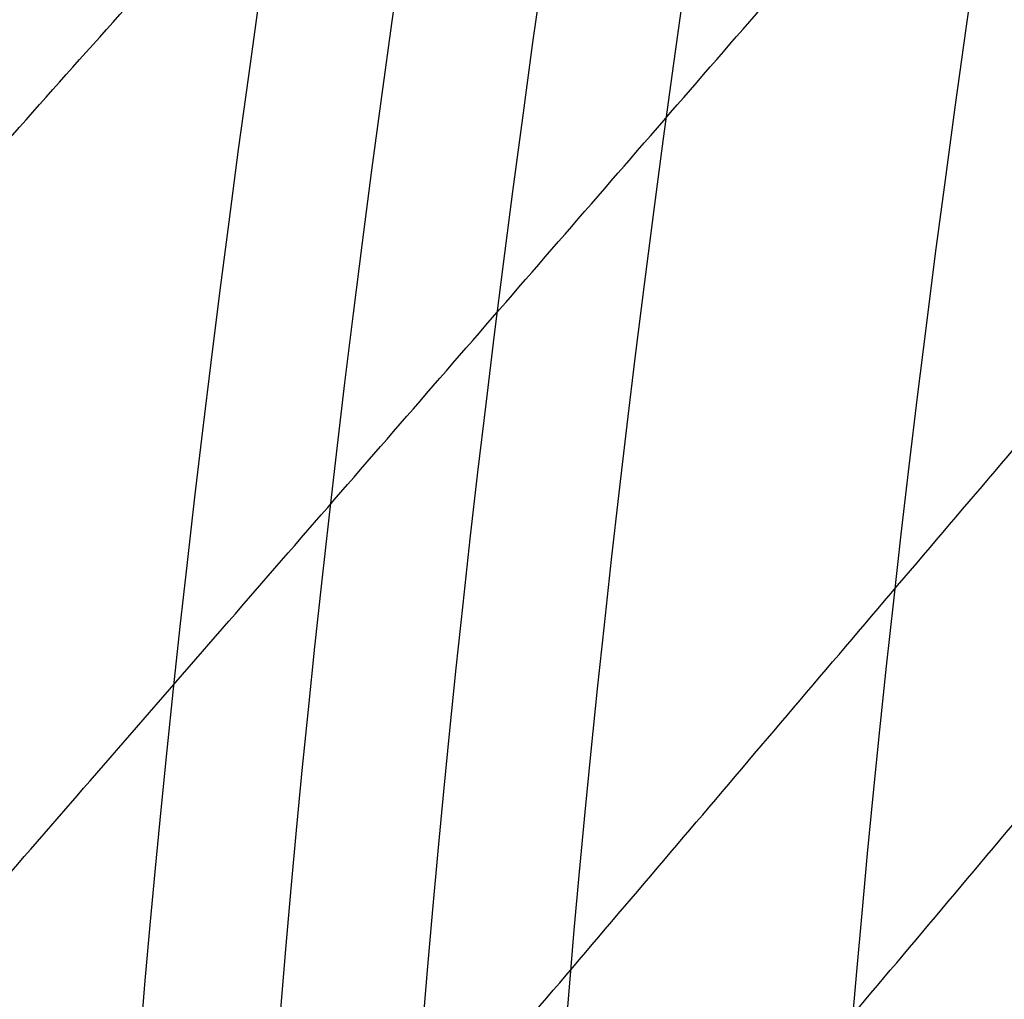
# Model space of a CAD drawing. Header units: millimetres. Extents: x -418 to 440, y -273 to 486.
# Tile 35 of 256: x -278.19 to -270.43, y -242.09 to -234.38. Entities that reach past the tile are written whole.
import ezdxf

# ---------------------------------------------------------------- set-up
doc = ezdxf.new("R2010")
doc.units = ezdxf.units.MM
doc.layers.add('mousse 2', color=7, linetype='Continuous', true_color=0x616161)

msp = doc.modelspace()

# ---------------------------------------------------------------- linework, layer by layer
at = {"layer": 'mousse 2'}
for points, degree in [([(-276.1308, -233.0088, 385.5634), (-278.0953, -246.2375, 377.2827), (-277.4752, -251.8373, 361.5729), (-277.267, -250.4074, 345.0956)], 3), ([(-289.8455, -248.3023, 345.0999), (-283.0975, -240.7271, 247.3077), (-276.3495, -233.1519, 149.5154)], 2), ([(-275.0842, -233.1708, 385.5749), (-277.0348, -246.3963, 377.2782), (-276.2995, -252.0088, 361.577), (-276.0918, -250.5785, 345.0956)], 3), ([(-273.9752, -233.3395, 385.5839), (-275.912, -246.5591, 377.2711), (-275.1849, -252.1706, 361.579), (-274.9779, -250.7399, 345.0956)], 3), ([(-272.8665, -233.5049, 385.5895), (-274.7892, -246.718, 377.261), (-274.0699, -252.3317, 361.5802), (-273.8637, -250.9008, 345.0956)], 3), ([(-285.2793, -249.1661, 345.098), (-278.6244, -241.5089, 247.3048), (-271.9694, -233.8517, 149.5117)], 2), ([(-270.6471, -233.8309, 385.5966), (-272.5537, -247.0436, 377.2611), (-271.8406, -252.6517, 361.5816), (-271.636, -251.2206, 345.0956)], 3), ([(-280.6953, -249.9044, 345.0957), (-274.1401, -242.2041, 247.3233), (-267.5849, -234.5039, 149.5509)], 2), ([(-278.392, -250.243, 345.0956), (-271.8887, -242.5291, 247.323), (-265.3854, -234.8153, 149.5504)], 2), ([(-276.0918, -250.5785, 345.0956), (-269.6405, -242.8511, 247.3229), (-263.1892, -235.1238, 149.5502)], 2)]:
    msp.add_open_spline(points, degree=degree, dxfattribs=at)

doc.saveas('drawing.dxf')
